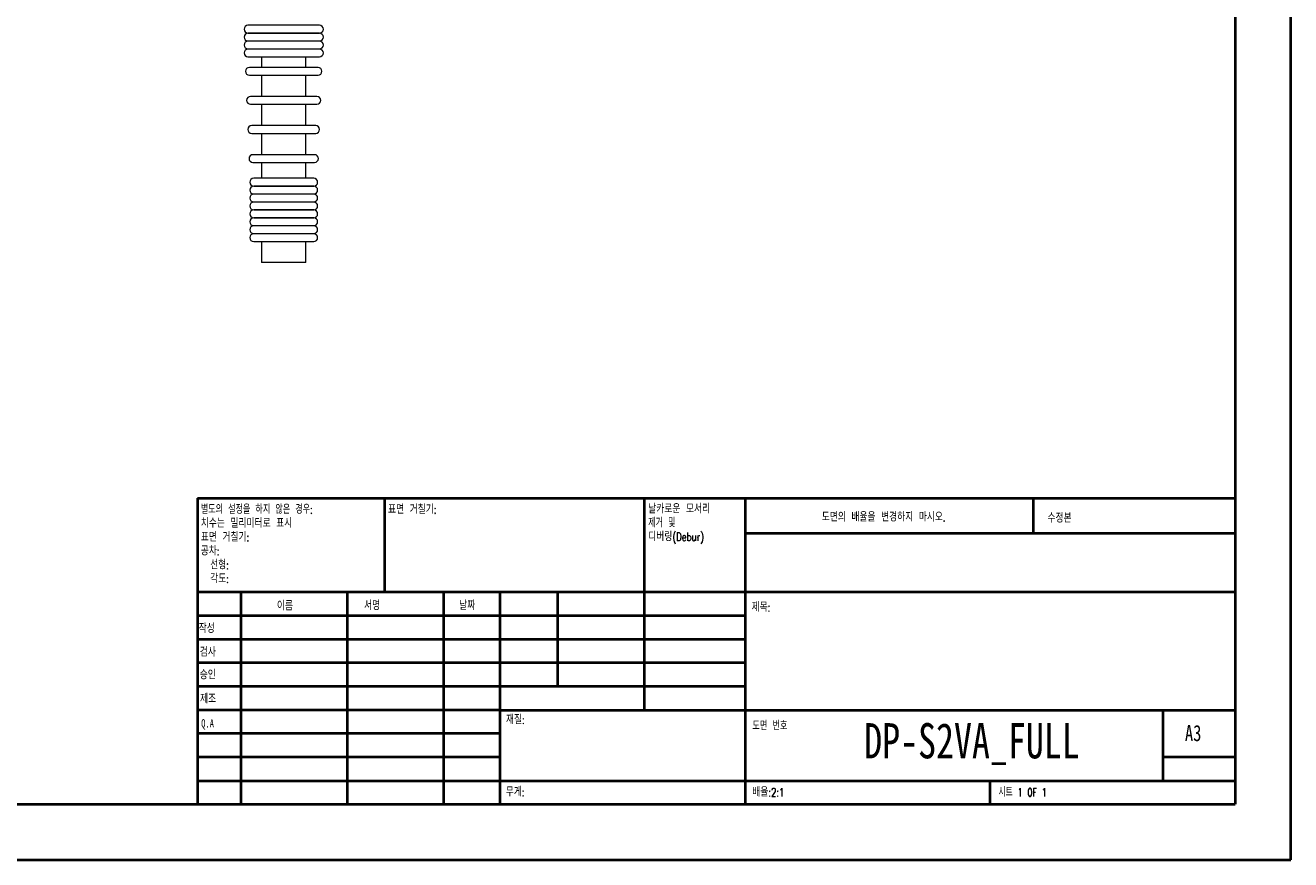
# Model space of a CAD drawing. Header units: millimetres. Extents: x 0 to 420, y 0 to 297.
# Tile 2 of 3: x 192 to 420, y 0 to 151. Entities that reach past the tile are written whole.
import ezdxf

# ---------------------------------------------------------------- set-up
doc = ezdxf.new("R2010")
doc.units = ezdxf.units.MM
doc.styles.add('SLDTEXTSTYLE0', font='TXT', dxfattribs={"width": 0.75})
doc.styles.add('SLDTEXTSTYLE1', font='TXT', dxfattribs={"width": 0.75, "bigfont": 'bigfont'})
doc.styles.add('SLDTEXTSTYLE2', font='TXT', dxfattribs={"width": 0.666667, "bigfont": 'bigfont'})
doc.styles.add('SLDTEXTSTYLE3', font='TXT', dxfattribs={"width": 0.7, "bigfont": 'bigfont'})
doc.styles.add('SLDTEXTSTYLE4', font='TXT', dxfattribs={"width": 0.6875, "bigfont": 'bigfont'})
doc.styles.add('SLDTEXTSTYLE5', font='TXT', dxfattribs={"width": 0.691176, "bigfont": 'bigfont'})

# ---------------------------------------------------------------- blocks, each defined once
blk = doc.blocks.new('SW_NOTE_0')
at = {"color": 0, "linetype": 'Continuous', "lineweight": 0, "char_height": 1.5, "attachment_point": 1}
for s, insert, style in [('날카로운 모서리', (0, 1.93), 'SLDTEXTSTYLE1'), ('제거 및', (0, -0.57), 'SLDTEXTSTYLE4'), ('디버링(Debur)', (0, -3.07), 'SLDTEXTSTYLE1')]:
    blk.add_mtext(s, dxfattribs=dict(at, insert=insert, style=style))
blk = doc.blocks.new('SW_NOTE_1')
at = {"color": 0, "linetype": 'Continuous', "lineweight": 0, "char_height": 1.5, "attachment_point": 1}
for s, insert, style in [('별도의 설정을 하지 않은 경우:', (0, 1.93), 'SLDTEXTSTYLE5'), ('치수는 밀리미터로 표시', (0, -0.57), 'SLDTEXTSTYLE1'), ('표면 거칠기:', (0, -3.07), 'SLDTEXTSTYLE1'), ('공차:', (0, -5.57), 'SLDTEXTSTYLE1'), ('선형:', (1.69, -8.07), 'SLDTEXTSTYLE1'), ('각도:', (1.69, -10.57), 'SLDTEXTSTYLE1')]:
    blk.add_mtext(s, dxfattribs=dict(at, insert=insert, style=style))

msp = doc.modelspace()

# ---------------------------------------------------------------- linework, layer by layer
at = {"color": 7, "linetype": 'Continuous', "lineweight": 40}
for p, q in [((420.079, 0.215), (420.079, 297.215)), ((410.079, 287.215), (410.079, 10.215)), ((222.879, 65.465), (410.079, 65.465)), ((222.879, 65.465), (222.879, 10.215)), ((256.679, 48.465), (256.679, 65.465)), ((303.479, 65.465), (303.479, 27.215)), ((321.679, 65.465), (321.679, 10.215)), ((373.679, 59.09), (373.679, 65.465)), ((410.079, 59.09), (321.679, 59.09)), ((410.079, 48.465), (222.879, 48.465)), ((230.679, 48.465), (230.679, 10.215)), ((249.87, 48.465), (249.87, 10.215)), ((267.278, 48.465), (267.278, 10.215)), ((277.479, 10.215), (277.479, 48.465)), ((287.879, 31.465), (287.879, 48.465)), ((321.679, 44.215), (222.879, 44.215)), ((321.679, 39.965), (222.879, 39.965)), ((321.679, 35.715), (222.879, 35.715)), ((321.679, 31.465), (222.879, 31.465)), ((277.479, 27.215), (222.879, 27.215)), ((277.479, 27.215), (410.079, 27.215)), ((397.079, 14.465), (397.079, 27.215)), ((277.479, 22.965), (222.879, 22.965)), ((277.479, 18.715), (222.879, 18.715)), ((410.079, 18.715), (397.079, 18.715)), ((222.879, 14.465), (410.079, 14.465)), ((365.879, 10.215), (365.879, 14.465)), ((25.079, 10.215), (410.079, 10.215)), ((0.079, 0.215), (420.079, 0.215))]:
    msp.add_line(p, q, dxfattribs=at)
at = {"color": 7, "linetype": 'Continuous', "lineweight": 15}
for p, q in [((244.879, 150.742), (231.979, 150.742)), ((232.429, 150.842), (232.429, 150.742)), ((244.429, 150.742), (244.429, 150.842)), ((231.979, 149.342), (244.879, 149.342)), ((244.879, 149.316), (231.979, 149.316)), ((232.429, 149.342), (232.429, 149.316)), ((244.429, 149.316), (244.429, 149.342)), ((231.979, 147.916), (244.879, 147.916)), ((244.879, 147.889), (231.979, 147.889)), ((231.979, 146.489), (244.879, 146.489)), ((244.879, 146.462), (231.979, 146.462)), ((234.429, 147.916), (234.429, 147.889)), ((234.429, 146.489), (234.429, 146.462)), ((242.429, 147.889), (242.429, 147.916)), ((242.429, 146.462), (242.429, 146.489)), ((231.979, 145.062), (244.879, 145.062)), ((234.429, 145.062), (234.429, 143.142)), ((242.429, 143.142), (242.429, 145.062)), ((244.629, 143.142), (232.229, 143.142)), ((232.229, 141.742), (244.629, 141.742)), ((234.429, 141.742), (234.429, 137.896)), ((242.429, 137.896), (242.429, 141.742)), ((244.415, 137.896), (232.442, 137.896)), ((232.442, 136.496), (244.415, 136.496)), ((234.429, 136.496), (234.429, 132.649)), ((242.429, 132.649), (242.429, 136.496)), ((244.202, 132.649), (232.655, 132.649)), ((232.655, 131.249), (244.202, 131.249)), ((234.429, 131.249), (234.429, 127.403)), ((242.429, 127.403), (242.429, 131.249)), ((243.989, 127.403), (232.869, 127.403)), ((232.869, 126.003), (243.989, 126.003)), ((234.429, 126.003), (234.429, 123.142)), ((242.429, 123.142), (242.429, 126.003)), ((243.849, 123.142), (233.009, 123.142)), ((233.009, 121.742), (243.849, 121.742)), ((243.849, 121.714), (233.009, 121.714)), ((234.429, 121.742), (234.429, 121.714)), ((242.429, 121.714), (242.429, 121.742)), ((233.009, 120.314), (243.849, 120.314)), ((243.849, 120.285), (233.009, 120.285)), ((233.009, 118.885), (243.849, 118.885)), ((243.849, 118.857), (233.009, 118.857)), ((234.429, 120.314), (234.429, 120.285)), ((234.429, 118.885), (234.429, 118.857)), ((242.429, 120.285), (242.429, 120.314)), ((242.429, 118.857), (242.429, 118.885)), ((233.009, 117.457), (243.849, 117.457)), ((243.849, 117.428), (233.009, 117.428)), ((234.429, 117.457), (234.429, 117.428)), ((242.429, 117.428), (242.429, 117.457)), ((233.009, 116.028), (243.849, 116.028)), ((243.849, 115.999), (233.009, 115.999)), ((233.009, 114.599), (243.849, 114.599)), ((243.849, 114.571), (233.009, 114.571)), ((234.429, 116.028), (234.429, 115.999)), ((234.429, 114.599), (234.429, 114.571)), ((242.429, 115.999), (242.429, 116.028)), ((242.429, 114.571), (242.429, 114.599)), ((233.009, 113.171), (243.849, 113.171)), ((243.849, 113.142), (233.009, 113.142)), ((234.429, 113.171), (234.429, 113.142)), ((242.429, 113.142), (242.429, 113.171)), ((233.009, 111.742), (243.849, 111.742)), ((234.429, 111.742), (234.429, 107.942)), ((242.429, 107.942), (242.429, 111.742)), ((238.429, 107.942), (234.429, 107.942)), ((242.429, 107.942), (238.429, 107.942))]:
    msp.add_line(p, q, dxfattribs=at)
for centre, start, end in [((231.979, 150.042), 90, 270), ((244.879, 150.042), 270, 90), ((231.979, 148.616), 90, 270), ((244.879, 148.616), 270, 90), ((231.979, 147.189), 90, 270), ((231.979, 145.762), 90, 270), ((244.879, 147.189), 270, 90), ((244.879, 145.762), 270, 90), ((232.229, 142.442), 90, 270), ((244.629, 142.442), 270, 90), ((232.442, 137.196), 90, 270), ((244.415, 137.196), 270, 90), ((232.655, 131.949), 90, 270), ((244.202, 131.949), 270, 90), ((232.869, 126.703), 90, 270), ((243.989, 126.703), 270, 90), ((233.009, 122.442), 90, 270), ((233.009, 121.014), 90, 270), ((243.849, 122.442), 270, 90), ((243.849, 121.014), 270, 90), ((233.009, 119.585), 90, 270), ((233.009, 118.157), 90, 270), ((243.849, 119.585), 270, 90), ((243.849, 118.157), 270, 90), ((233.009, 116.728), 90, 270), ((243.849, 116.728), 270, 90), ((233.009, 115.299), 90, 270), ((233.009, 113.871), 90, 270), ((243.849, 115.299), 270, 90), ((243.849, 113.871), 270, 90), ((233.009, 112.442), 90, 270), ((243.849, 112.442), 270, 90)]:
    msp.add_arc(centre, 0.7, start, end, dxfattribs=at)

# ---------------------------------------------------------------- block references
at = {"color": 7, "linetype": 'Continuous', "lineweight": 0}
for name, p in [('SW_NOTE_1', (223.473, 62.202)), ('SW_NOTE_0', (304.188, 62.284))]:
    msp.add_blockref(name, p, dxfattribs=at)

# ---------------------------------------------------------------- texts
for s, insert, char_height, attachment_point, style in [('표면 거칠기:', (257.25, 64.134), 1.5, 1, 'SLDTEXTSTYLE1'), ('도면의 배율을 변경하지 마시오.', (335.493, 62.748), 1.5, 1, 'SLDTEXTSTYLE1'), ('수정본', (376.206, 62.55), 1.5, 1, 'SLDTEXTSTYLE1'), ('이름', (237.201, 46.716), 1.5, 1, 'SLDTEXTSTYLE1'), ('서명', (252.912, 46.777), 1.5, 1, 'SLDTEXTSTYLE1'), ('날짜', (270.094, 46.791), 1.5, 1, 'SLDTEXTSTYLE1'), ('제목:', (322.835, 46.493), 1.5, 1, 'SLDTEXTSTYLE1'), ('작성', (223.091, 42.644), 1.5, 1, 'SLDTEXTSTYLE1'), ('검사', (223.289, 38.369), 1.5, 1, 'SLDTEXTSTYLE1'), ('승인', (223.281, 34.279), 1.5, 1, 'SLDTEXTSTYLE1'), ('제조', (223.334, 29.948), 1.5, 1, 'SLDTEXTSTYLE1'), ('Q.A', (223.548, 25.564), 1.5, 1, 'SLDTEXTSTYLE0'), ('재질:', (278.525, 26.201), 1.5, 1, 'SLDTEXTSTYLE1'), ('도면 번호', (322.953, 25.083), 1.5, 1, 'SLDTEXTSTYLE3'), ('DP-S2VA_FULL', (362.582, 24.847), 6.35, 2, 'SLDTEXTSTYLE0'), ('A3', (401, 24.515), 2.9104, 1, 'SLDTEXTSTYLE0'), ('무게:', (278.497, 13.164), 1.4986, 1, 'SLDTEXTSTYLE1'), ('배율:2:1', (322.953, 13.115), 1.5, 1, 'SLDTEXTSTYLE1'), ('시트 1 OF 1', (367.357, 13.115), 1.5, 1, 'SLDTEXTSTYLE2')]:
    msp.add_mtext(s, dxfattribs=dict(at, insert=insert, char_height=char_height, attachment_point=attachment_point, style=style))

doc.saveas('drawing.dxf')
